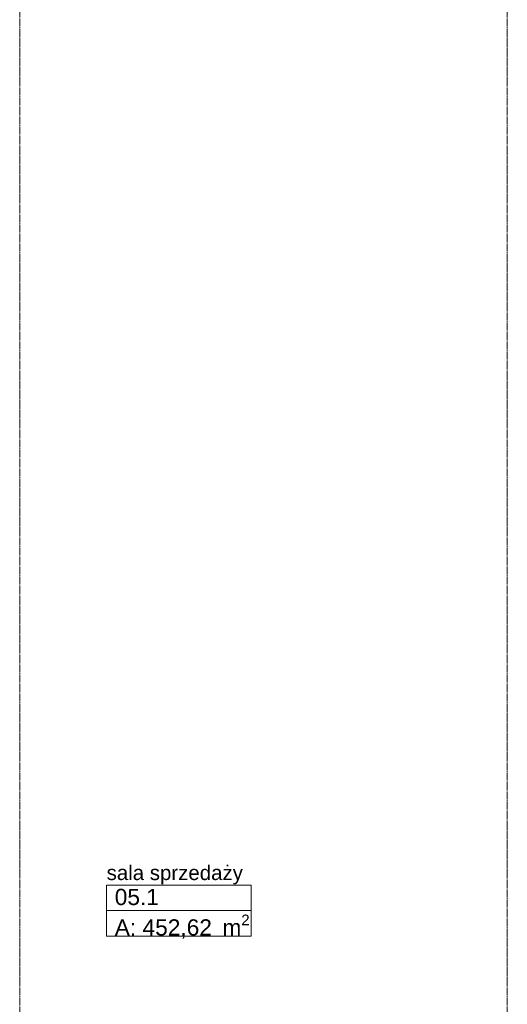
# Model space of a CAD drawing. Extents: x -7314 to 11761, y 144 to 9383.
# Tile 104 of 193: x 3029 to 3629, y 6580 to 7793. Entities that reach past the tile are written whole.
import ezdxf
from ezdxf.xclip import XClip

# ---------------------------------------------------------------- set-up
doc = ezdxf.new("R2010")
doc.units = 0
doc.header["$MEASUREMENT"] = 0
doc.header["$XCLIPFRAME"] = 0
doc.linetypes.add('Krawędzie ukryte', pattern=[68, 48, -20])
doc.layers.add('FORMA - Arch 01 - 410-K Osie', color=7, linetype='Continuous')
doc.layers.add('FORMA - Arch 02 - Strefy', color=7, linetype='Continuous')
doc.styles.add('STYL_AUTOMATYCZNY_2', font='arial.ttf')

# ---------------------------------------------------------------- blocks, each defined once
blk = doc.blocks.new('Rysunek_1_1', base_point=(4185.3, -5972.4))
at = {"layer": 'FORMA - Arch 01 - 410-K Osie', "color": 7, "linetype": 'Krawędzie ukryte', "lineweight": 13, "ltscale": 0.025}
for p, q in [((3029, 5890.7), (3029, 8978.4)), ((3629, 5890.7), (3629, 8978.4))]:
    blk.add_line(p, q, dxfattribs=at)
at = {"layer": 'FORMA - Arch 02 - Strefy', "color": 7, "linetype": 'Continuous', "lineweight": 13, "ltscale": 0.025}
for p, q in [((3136, 6727.2), (3314, 6727.2)), ((3136, 6695.8), (3136, 6727.2)), ((3314, 6727.2), (3314, 6695.8)), ((3314, 6695.8), (3136, 6695.8)), ((3136, 6695.8), (3314, 6695.8)), ((3136, 6664.3), (3136, 6695.8)), ((3314, 6695.8), (3314, 6664.3)), ((3314, 6664.3), (3136, 6664.3))]:
    blk.add_line(p, q, dxfattribs=at)
at = {"layer": 'FORMA - Arch 02 - Strefy', "color": 7, "linetype": 'Continuous', "lineweight": 13, "attachment_point": 1, "style": 'STYL_AUTOMATYCZNY_2'}
for s, insert, char_height in [('\\A1;{\\pql;\\pt0,460;\\fArial|b0|i0|c238|p0;\\W1.000000;sala sprzedaży\\fArial|b0|i0|c238|p0;\\W1.000000;\\A1{\\H.66x;\\S^  ;}\\fArial|b0|i0|c238|p0;\\W1.000000;\\fArial|b0|i0|c238|p0;\\W1.000000;\\A1{\\H.66x;\\S^  ;}}', (3136, 6751.4), 18), ('\\A1;{\\pql;\\pt0,460;\\fArial|b0|i0|c238|p0;\\W1.000000;05.1\\fArial|b0|i0|c238|p0;\\W1.000000;\\A1{\\H.66x;\\S^  ;}\\fArial|b0|i0|c238|p0;\\W1.000000;\\fArial|b0|i0|c238|p0;\\W1.000000;\\A1{\\H.66x;\\S^  ;}}', (3146, 6722.6), 20), ('\\A1;{\\pql;\\pt0,460;\\fArial|b0|i0|c238|p0;\\W1.000000;A: 452,62\\fArial|b0|i0|c238|p0;\\W1.000000;\\A1{\\H.66x;\\S^  ;}\\fArial|b0|i0|c238|p0;\\W1.000000; m\\fArial|b0|i0|c238|p0;\\W1.000000;\\A1{\\H.66x;\\S2^  ;}}', (3146, 6690.9), 20)]:
    blk.add_mtext(s, dxfattribs=dict(at, insert=insert, char_height=char_height))

msp = doc.modelspace()

# ---------------------------------------------------------------- block references
at = {"lineweight": 20}
ref = msp.add_blockref('Rysunek_1_1', (4185.29965, -5972.39804), dxfattribs=at)
XClip(ref).set_block_clipping_path([(254.0251470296, 246.5573808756), (9689.7973583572, 9358.9497337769)])

doc.saveas('drawing.dxf')
